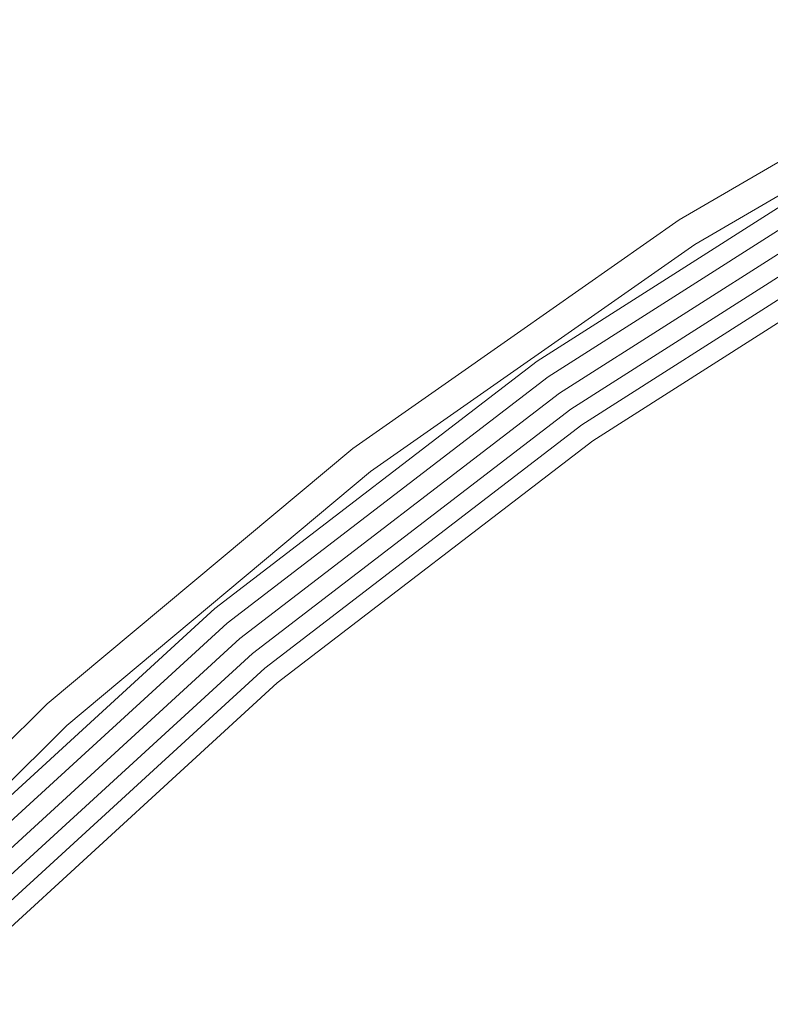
# Model space of a CAD drawing. Header units: millimetres. Extents: x -121 to 130, y -124 to 124.
# Tile 18 of 41: x -82 to -63, y 82 to 107. Entities that reach past the tile are written whole.
import ezdxf

# ---------------------------------------------------------------- set-up
doc = ezdxf.new("R2010")
doc.units = ezdxf.units.MM
doc.header["$LTSCALE"] = 25.4
doc.layers.add('Lighting-Moving Light', color=7, linetype='Continuous', lineweight=5, true_color=0x000000)

# ---------------------------------------------------------------- blocks, each defined once
blk = doc.blocks.new('Group-2-1')
at = {"layer": 'Lighting-Moving Light', "color": 7, "linetype": 'Continuous', "lineweight": 5, "transparency": 33554687}
for points, invisible_edges in [([(-38565.056, 5818.685, -578.545), (-38569.774, 5815.944, -578.545), (-38569.772, 5815.941, -578.48), (-38560.914, 5821.088, -578.48)], 14), ([(-38569.768, 5815.934, -578.415), (-38560.91, 5821.08, -578.415), (-38560.914, 5821.088, -578.48), (-38569.772, 5815.941, -578.48)], 15), ([(-38569.76, 5815.921, -578.352), (-38560.903, 5821.068, -578.352), (-38560.91, 5821.08, -578.415), (-38569.768, 5815.934, -578.415)], 15), ([(-38569.749, 5815.905, -578.29), (-38560.894, 5821.05, -578.29), (-38560.903, 5821.068, -578.352), (-38569.76, 5815.921, -578.352)], 15), ([(-38569.735, 5815.883, -578.23), (-38560.882, 5821.028, -578.23), (-38560.894, 5821.05, -578.29), (-38569.749, 5815.905, -578.29)], 15), ([(-38569.719, 5815.858, -578.172), (-38560.868, 5821.001, -578.172), (-38560.882, 5821.028, -578.23), (-38569.735, 5815.883, -578.23)], 15), ([(-38569.7, 5815.828, -578.117), (-38560.851, 5820.969, -578.117), (-38560.868, 5821.001, -578.172), (-38569.719, 5815.858, -578.172)], 15), ([(-38569.679, 5815.794, -578.066), (-38560.833, 5820.934, -578.066), (-38560.851, 5820.969, -578.117), (-38569.7, 5815.828, -578.117)], 15), ([(-38569.655, 5815.757, -578.018), (-38560.812, 5820.895, -578.018), (-38560.833, 5820.934, -578.066), (-38569.679, 5815.794, -578.066)], 15), ([(-38569.629, 5815.717, -577.974), (-38560.79, 5820.852, -577.974), (-38560.812, 5820.895, -578.018), (-38569.655, 5815.757, -578.018)], 15), ([(-38569.601, 5815.673, -577.935), (-38560.766, 5820.807, -577.935), (-38560.79, 5820.852, -577.974), (-38569.629, 5815.717, -577.974)], 15), ([(-38569.571, 5815.627, -577.9), (-38560.74, 5820.758, -577.9), (-38560.766, 5820.807, -577.935), (-38569.601, 5815.673, -577.935)], 15), ([(-38569.54, 5815.578, -577.87), (-38560.713, 5820.707, -577.87), (-38560.74, 5820.758, -577.9), (-38569.571, 5815.627, -577.9)], 15), ([(-38569.508, 5815.527, -577.845), (-38560.685, 5820.653, -577.845), (-38560.713, 5820.707, -577.87), (-38569.54, 5815.578, -577.87)], 15), ([(-38569.474, 5815.475, -577.825), (-38560.656, 5820.598, -577.825), (-38560.685, 5820.653, -577.845), (-38569.508, 5815.527, -577.845)], 15), ([(-38572.281, 5810.672, -577.8), (-38563.617, 5816.191, -577.8), (-38560.566, 5820.427, -577.8), (-38569.37, 5815.312, -577.8)], 10), ([(-38569.44, 5815.421, -577.811), (-38560.627, 5820.542, -577.811), (-38560.656, 5820.598, -577.825), (-38569.474, 5815.475, -577.825)], 15), ([(-38569.405, 5815.367, -577.803), (-38560.597, 5820.485, -577.803), (-38560.627, 5820.542, -577.811), (-38569.44, 5815.421, -577.811)], 15), ([(-38569.37, 5815.312, -577.8), (-38560.566, 5820.427, -577.8), (-38560.597, 5820.485, -577.803), (-38569.405, 5815.367, -577.803)], 14), ([(-38569.774, 5815.944, -578.545), (-38565.056, 5818.685, -578.545), (-38564.617, 5817.923, -677.312)], 10), ([(-38573.428, 5812.31, -677.312), (-38564.617, 5817.923, -677.312), (-38564.615, 5817.921, -677.355), (-38573.426, 5812.308, -677.355)], 14), ([(-38564.617, 5817.923, -677.312), (-38573.428, 5812.31, -677.312), (-38569.774, 5815.944, -578.545)], 10), ([(-38573.426, 5812.308, -677.355), (-38564.615, 5817.921, -677.355), (-38564.612, 5817.915, -677.397), (-38573.423, 5812.302, -677.397)], 15), ([(-38573.423, 5812.302, -677.397), (-38564.612, 5817.915, -677.397), (-38564.607, 5817.907, -677.438), (-38573.417, 5812.294, -677.438)], 15), ([(-38573.417, 5812.294, -677.438), (-38564.607, 5817.907, -677.438), (-38564.601, 5817.895, -677.478), (-38573.409, 5812.283, -677.478)], 15), ([(-38573.409, 5812.283, -677.478), (-38564.601, 5817.895, -677.478), (-38564.592, 5817.88, -677.518), (-38573.4, 5812.269, -677.518)], 15), ([(-38573.4, 5812.269, -677.518), (-38564.592, 5817.88, -677.518), (-38564.582, 5817.863, -677.555), (-38573.388, 5812.253, -677.555)], 15), ([(-38573.388, 5812.253, -677.555), (-38564.582, 5817.863, -677.555), (-38564.57, 5817.843, -677.591), (-38573.375, 5812.234, -677.591)], 15), ([(-38573.375, 5812.234, -677.591), (-38564.57, 5817.843, -677.591), (-38564.557, 5817.82, -677.624), (-38573.36, 5812.212, -677.624)], 15), ([(-38573.36, 5812.212, -677.624), (-38564.557, 5817.82, -677.624), (-38564.543, 5817.795, -677.655), (-38573.343, 5812.189, -677.655)], 15), ([(-38573.343, 5812.189, -677.655), (-38564.543, 5817.795, -677.655), (-38564.527, 5817.768, -677.684), (-38573.325, 5812.163, -677.684)], 15), ([(-38573.325, 5812.163, -677.684), (-38564.527, 5817.768, -677.684), (-38564.51, 5817.739, -677.71), (-38573.306, 5812.135, -677.71)], 15), ([(-38573.306, 5812.135, -677.71), (-38564.51, 5817.739, -677.71), (-38564.492, 5817.708, -677.733), (-38573.285, 5812.106, -677.733)], 15), ([(-38573.285, 5812.106, -677.733), (-38564.492, 5817.708, -677.733), (-38564.473, 5817.675, -677.752), (-38573.263, 5812.075, -677.752)], 15), ([(-38573.263, 5812.075, -677.752), (-38564.473, 5817.675, -677.752), (-38564.454, 5817.641, -677.769), (-38573.241, 5812.043, -677.769)], 15), ([(-38573.241, 5812.043, -677.769), (-38564.454, 5817.641, -677.769), (-38564.434, 5817.606, -677.782), (-38573.218, 5812.01, -677.782)], 15), ([(-38573.218, 5812.01, -677.782), (-38564.434, 5817.606, -677.782), (-38564.413, 5817.57, -677.792), (-38573.194, 5811.976, -677.792)], 15), ([(-38573.194, 5811.976, -677.792), (-38564.413, 5817.57, -677.792), (-38564.392, 5817.534, -677.798), (-38573.17, 5811.941, -677.798)], 15), ([(-38573.17, 5811.941, -677.798), (-38564.392, 5817.534, -677.798), (-38564.371, 5817.497, -677.8), (-38573.146, 5811.907, -677.8)], 11), ([(-38564.112, 5817.049, -677.8), (-38572.849, 5811.483, -677.8), (-38573.146, 5811.907, -677.8), (-38564.371, 5817.497, -677.8)], 10), ([(-38572.849, 5811.483, -677.8), (-38564.112, 5817.049, -677.8), (-38564.09, 5817.011, -677.798), (-38572.824, 5811.447, -677.798)], 14), ([(-38572.824, 5811.447, -677.798), (-38564.09, 5817.011, -677.798), (-38564.069, 5816.974, -677.793), (-38572.799, 5811.412, -677.793)], 15), ([(-38572.799, 5811.412, -677.793), (-38564.069, 5816.974, -677.793), (-38564.048, 5816.937, -677.783), (-38572.775, 5811.377, -677.783)], 15), ([(-38572.775, 5811.377, -677.783), (-38564.048, 5816.937, -677.783), (-38564.027, 5816.902, -677.77), (-38572.751, 5811.344, -677.77)], 15), ([(-38572.751, 5811.344, -677.77), (-38564.027, 5816.902, -677.77), (-38564.007, 5816.867, -677.754), (-38572.728, 5811.311, -677.754)], 15), ([(-38572.728, 5811.311, -677.754), (-38564.007, 5816.867, -677.754), (-38563.988, 5816.834, -677.734), (-38572.706, 5811.279, -677.734)], 15), ([(-38572.706, 5811.279, -677.734), (-38563.988, 5816.834, -677.734), (-38563.969, 5816.802, -677.711), (-38572.685, 5811.249, -677.711)], 15), ([(-38572.685, 5811.249, -677.711), (-38563.969, 5816.802, -677.711), (-38563.952, 5816.772, -677.684), (-38572.665, 5811.221, -677.684)], 15), ([(-38572.665, 5811.221, -677.684), (-38563.952, 5816.772, -677.684), (-38563.936, 5816.744, -677.655), (-38572.647, 5811.195, -677.655)], 15), ([(-38572.647, 5811.195, -677.655), (-38563.936, 5816.744, -677.655), (-38563.921, 5816.719, -677.624), (-38572.63, 5811.171, -677.624)], 15), ([(-38572.63, 5811.171, -677.624), (-38563.921, 5816.719, -677.624), (-38563.908, 5816.696, -677.589), (-38572.615, 5811.149, -677.589)], 15), ([(-38572.615, 5811.149, -677.589), (-38563.908, 5816.696, -677.589), (-38563.896, 5816.675, -677.553), (-38572.601, 5811.13, -677.553)], 15), ([(-38572.601, 5811.13, -677.553), (-38563.896, 5816.675, -677.553), (-38563.886, 5816.658, -677.515), (-38572.59, 5811.113, -677.515)], 15), ([(-38572.59, 5811.113, -677.515), (-38563.886, 5816.658, -677.515), (-38563.878, 5816.643, -677.475), (-38572.58, 5811.099, -677.475)], 15), ([(-38572.58, 5811.099, -677.475), (-38563.878, 5816.643, -677.475), (-38563.871, 5816.632, -677.433), (-38572.572, 5811.088, -677.433)], 15), ([(-38572.572, 5811.088, -677.433), (-38563.871, 5816.632, -677.433), (-38563.866, 5816.623, -677.391), (-38572.567, 5811.08, -677.391)], 15), ([(-38572.567, 5811.08, -677.391), (-38563.866, 5816.623, -677.391), (-38563.863, 5816.618, -677.348), (-38572.563, 5811.075, -677.348)], 15), ([(-38572.563, 5811.075, -677.348), (-38563.863, 5816.618, -677.348), (-38563.862, 5816.616, -677.305), (-38572.562, 5811.073, -677.305)], 11), ([(-38563.367, 5815.758, -578.305), (-38571.994, 5810.262, -578.305), (-38572.562, 5811.073, -677.305), (-38563.862, 5816.616, -677.305)], 10), ([(-38572.257, 5810.638, -577.802), (-38563.596, 5816.155, -577.802), (-38563.617, 5816.191, -577.8), (-38572.281, 5810.672, -577.8)], 11), ([(-38572.233, 5810.604, -577.807), (-38563.576, 5816.12, -577.807), (-38563.596, 5816.155, -577.802), (-38572.257, 5810.638, -577.802)], 15), ([(-38572.21, 5810.571, -577.815), (-38563.555, 5816.084, -577.815), (-38563.576, 5816.12, -577.807), (-38572.233, 5810.604, -577.807)], 15), ([(-38572.187, 5810.538, -577.827), (-38563.535, 5816.05, -577.827), (-38563.555, 5816.084, -577.815), (-38572.21, 5810.571, -577.815)], 15), ([(-38572.165, 5810.506, -577.843), (-38563.516, 5816.016, -577.843), (-38563.535, 5816.05, -577.827), (-38572.187, 5810.538, -577.827)], 15), ([(-38573.932, 5813.03, -578.545), (-38578.165, 5810.064, -578.545), (-38578.163, 5810.061, -578.48), (-38569.772, 5815.941, -578.48)], 14), ([(-38578.157, 5810.054, -578.415), (-38569.768, 5815.934, -578.415), (-38569.772, 5815.941, -578.48), (-38578.163, 5810.061, -578.48)], 15), ([(-38578.148, 5810.043, -578.352), (-38569.76, 5815.921, -578.352), (-38569.768, 5815.934, -578.415), (-38578.157, 5810.054, -578.415)], 15), ([(-38578.136, 5810.027, -578.29), (-38569.749, 5815.905, -578.29), (-38569.76, 5815.921, -578.352), (-38578.148, 5810.043, -578.352)], 15), ([(-38578.121, 5810.007, -578.23), (-38569.735, 5815.883, -578.23), (-38569.749, 5815.905, -578.29), (-38578.136, 5810.027, -578.29)], 15), ([(-38578.102, 5809.983, -578.172), (-38569.719, 5815.858, -578.172), (-38569.735, 5815.883, -578.23), (-38578.121, 5810.007, -578.23)], 15), ([(-38578.081, 5809.955, -578.117), (-38569.7, 5815.828, -578.117), (-38569.719, 5815.858, -578.172), (-38578.102, 5809.983, -578.172)], 15), ([(-38578.057, 5809.923, -578.066), (-38569.679, 5815.794, -578.066), (-38569.7, 5815.828, -578.117), (-38578.081, 5809.955, -578.117)], 15), ([(-38578.03, 5809.888, -578.018), (-38569.655, 5815.757, -578.018), (-38569.679, 5815.794, -578.066), (-38578.057, 5809.923, -578.066)], 15), ([(-38573.428, 5812.31, -677.312), (-38573.932, 5813.03, -578.545), (-38569.774, 5815.944, -578.545)], 9), ([(-38569.772, 5815.941, -578.48), (-38569.774, 5815.944, -578.545), (-38573.932, 5813.03, -578.545)], 9), ([(-38572.144, 5810.476, -577.861), (-38563.497, 5815.984, -577.861), (-38563.516, 5816.016, -577.843), (-38572.165, 5810.506, -577.843)], 15), ([(-38572.123, 5810.447, -577.882), (-38563.479, 5815.953, -577.882), (-38563.497, 5815.984, -577.861), (-38572.144, 5810.476, -577.861)], 15), ([(-38572.104, 5810.419, -577.907), (-38563.463, 5815.924, -577.907), (-38563.479, 5815.953, -577.882), (-38572.123, 5810.447, -577.882)], 15), ([(-38572.086, 5810.393, -577.934), (-38563.447, 5815.897, -577.934), (-38563.463, 5815.924, -577.907), (-38572.104, 5810.419, -577.907)], 15), ([(-38572.069, 5810.369, -577.963), (-38563.432, 5815.871, -577.963), (-38563.447, 5815.897, -577.934), (-38572.086, 5810.393, -577.934)], 15), ([(-38572.054, 5810.347, -577.995), (-38563.419, 5815.848, -577.995), (-38563.432, 5815.871, -577.963), (-38572.069, 5810.369, -577.963)], 15), ([(-38572.04, 5810.328, -578.029), (-38563.407, 5815.827, -578.029), (-38563.419, 5815.848, -577.995), (-38572.054, 5810.347, -577.995)], 15), ([(-38572.028, 5810.31, -578.065), (-38563.396, 5815.809, -578.065), (-38563.407, 5815.827, -578.029), (-38572.04, 5810.328, -578.029)], 15), ([(-38572.018, 5810.296, -578.103), (-38563.387, 5815.794, -578.103), (-38563.396, 5815.809, -578.065), (-38572.028, 5810.31, -578.065)], 15), ([(-38572.009, 5810.283, -578.141), (-38563.38, 5815.781, -578.141), (-38563.387, 5815.794, -578.103), (-38572.018, 5810.296, -578.103)], 15), ([(-38578.001, 5809.85, -577.974), (-38569.629, 5815.717, -577.974), (-38569.655, 5815.757, -578.018), (-38578.03, 5809.888, -578.018)], 15), ([(-38577.969, 5809.809, -577.935), (-38569.601, 5815.673, -577.935), (-38569.629, 5815.717, -577.974), (-38578.001, 5809.85, -577.974)], 15), ([(-38577.936, 5809.765, -577.9), (-38569.571, 5815.627, -577.9), (-38569.601, 5815.673, -577.935), (-38577.969, 5809.809, -577.935)], 15), ([(-38577.9, 5809.719, -577.87), (-38569.54, 5815.578, -577.87), (-38569.571, 5815.627, -577.9), (-38577.936, 5809.765, -577.9)], 15), ([(-38577.864, 5809.671, -577.845), (-38569.508, 5815.527, -577.845), (-38569.54, 5815.578, -577.87), (-38577.9, 5809.719, -577.87)], 15), ([(-38572.002, 5810.274, -578.181), (-38563.374, 5815.771, -578.181), (-38563.38, 5815.781, -578.141), (-38572.009, 5810.283, -578.141)], 15), ([(-38571.998, 5810.267, -578.222), (-38563.37, 5815.764, -578.222), (-38563.374, 5815.771, -578.181), (-38572.002, 5810.274, -578.181)], 15), ([(-38571.995, 5810.263, -578.263), (-38563.368, 5815.76, -578.263), (-38563.37, 5815.764, -578.222), (-38571.998, 5810.267, -578.222)], 15), ([(-38571.994, 5810.262, -578.305), (-38563.367, 5815.758, -578.305), (-38563.368, 5815.76, -578.263), (-38571.995, 5810.263, -578.263)], 14), ([(-38577.826, 5809.622, -577.825), (-38569.474, 5815.475, -577.825), (-38569.508, 5815.527, -577.845), (-38577.864, 5809.671, -577.845)], 15), ([(-38577.787, 5809.572, -577.811), (-38569.44, 5815.421, -577.811), (-38569.474, 5815.475, -577.825), (-38577.826, 5809.622, -577.825)], 15), ([(-38577.748, 5809.52, -577.803), (-38569.405, 5815.367, -577.803), (-38569.44, 5815.421, -577.811), (-38577.787, 5809.572, -577.811)], 15), ([(-38577.708, 5809.469, -577.8), (-38569.37, 5815.312, -577.8), (-38569.405, 5815.367, -577.803), (-38577.748, 5809.52, -577.803)], 14), ([(-38572.281, 5810.672, -577.8), (-38569.37, 5815.312, -577.8), (-38577.708, 5809.469, -577.8)], 9), ([(-38578.165, 5810.064, -578.545), (-38573.932, 5813.03, -578.545), (-38573.428, 5812.31, -677.312)], 10), ([(-38581.716, 5805.95, -677.312), (-38573.428, 5812.31, -677.312), (-38573.426, 5812.308, -677.355), (-38581.715, 5805.948, -677.355)], 14), ([(-38578.165, 5810.064, -578.545), (-38573.428, 5812.31, -677.312), (-38581.716, 5805.95, -677.312)], 9), ([(-38581.715, 5805.948, -677.355), (-38573.426, 5812.308, -677.355), (-38573.423, 5812.302, -677.397), (-38581.71, 5805.943, -677.397)], 15), ([(-38581.71, 5805.943, -677.397), (-38573.423, 5812.302, -677.397), (-38573.417, 5812.294, -677.438), (-38581.704, 5805.935, -677.438)], 15), ([(-38581.704, 5805.935, -677.438), (-38573.417, 5812.294, -677.438), (-38573.409, 5812.283, -677.478), (-38581.695, 5805.925, -677.478)], 15), ([(-38581.695, 5805.925, -677.478), (-38573.409, 5812.283, -677.478), (-38573.4, 5812.269, -677.518), (-38581.684, 5805.912, -677.518)], 15), ([(-38581.684, 5805.912, -677.518), (-38573.4, 5812.269, -677.518), (-38573.388, 5812.253, -677.555), (-38581.672, 5805.897, -677.555)], 15), ([(-38581.672, 5805.897, -677.555), (-38573.388, 5812.253, -677.555), (-38573.375, 5812.234, -677.591), (-38581.657, 5805.879, -677.591)], 15), ([(-38581.657, 5805.879, -677.591), (-38573.375, 5812.234, -677.591), (-38573.36, 5812.212, -677.624), (-38581.64, 5805.859, -677.624)], 15), ([(-38581.64, 5805.859, -677.624), (-38573.36, 5812.212, -677.624), (-38573.343, 5812.189, -677.655), (-38581.621, 5805.837, -677.655)], 15), ([(-38581.621, 5805.837, -677.655), (-38573.343, 5812.189, -677.655), (-38573.325, 5812.163, -677.684), (-38581.601, 5805.813, -677.684)], 15), ([(-38581.601, 5805.813, -677.684), (-38573.325, 5812.163, -677.684), (-38573.306, 5812.135, -677.71), (-38581.579, 5805.787, -677.71)], 15), ([(-38581.579, 5805.787, -677.71), (-38573.306, 5812.135, -677.71), (-38573.285, 5812.106, -677.733), (-38581.556, 5805.759, -677.733)], 15), ([(-38581.556, 5805.759, -677.733), (-38573.285, 5812.106, -677.733), (-38573.263, 5812.075, -677.752), (-38581.532, 5805.73, -677.752)], 15), ([(-38581.532, 5805.73, -677.752), (-38573.263, 5812.075, -677.752), (-38573.241, 5812.043, -677.769), (-38581.507, 5805.7, -677.769)], 15), ([(-38581.507, 5805.7, -677.769), (-38573.241, 5812.043, -677.769), (-38573.218, 5812.01, -677.782), (-38581.481, 5805.669, -677.782)], 15), ([(-38581.481, 5805.669, -677.782), (-38573.218, 5812.01, -677.782), (-38573.194, 5811.976, -677.792), (-38581.454, 5805.638, -677.792)], 15), ([(-38581.454, 5805.638, -677.792), (-38573.194, 5811.976, -677.792), (-38573.17, 5811.941, -677.798), (-38581.427, 5805.605, -677.798)], 15), ([(-38581.427, 5805.605, -677.798), (-38573.17, 5811.941, -677.798), (-38573.146, 5811.907, -677.8), (-38581.4, 5805.573, -677.8)], 11), ([(-38581.4, 5805.573, -677.8), (-38573.146, 5811.907, -677.8), (-38572.849, 5811.483, -677.8), (-38581.067, 5805.177, -677.8)], 10), ([(-38581.067, 5805.177, -677.8), (-38572.849, 5811.483, -677.8), (-38572.824, 5811.447, -677.798), (-38581.039, 5805.143, -677.798)], 14), ([(-38581.039, 5805.143, -677.798), (-38572.824, 5811.447, -677.798), (-38572.799, 5811.412, -677.793), (-38581.012, 5805.11, -677.793)], 15), ([(-38581.012, 5805.11, -677.793), (-38572.799, 5811.412, -677.793), (-38572.775, 5811.377, -677.783), (-38580.985, 5805.078, -677.783)], 15), ([(-38580.985, 5805.078, -677.783), (-38572.775, 5811.377, -677.783), (-38572.751, 5811.344, -677.77), (-38580.958, 5805.046, -677.77)], 15), ([(-38580.958, 5805.046, -677.77), (-38572.751, 5811.344, -677.77), (-38572.728, 5811.311, -677.754), (-38580.932, 5805.016, -677.754)], 15), ([(-38580.932, 5805.016, -677.754), (-38572.728, 5811.311, -677.754), (-38572.706, 5811.279, -677.734), (-38580.908, 5804.986, -677.734)], 15), ([(-38580.908, 5804.986, -677.734), (-38572.706, 5811.279, -677.734), (-38572.685, 5811.249, -677.711), (-38580.884, 5804.958, -677.711)], 15), ([(-38580.884, 5804.958, -677.711), (-38572.685, 5811.249, -677.711), (-38572.665, 5811.221, -677.684), (-38580.862, 5804.932, -677.684)], 15), ([(-38580.862, 5804.932, -677.684), (-38572.665, 5811.221, -677.684), (-38572.647, 5811.195, -677.655), (-38580.841, 5804.907, -677.655)], 15), ([(-38580.841, 5804.907, -677.655), (-38572.647, 5811.195, -677.655), (-38572.63, 5811.171, -677.624), (-38580.822, 5804.885, -677.624)], 15), ([(-38580.822, 5804.885, -677.624), (-38572.63, 5811.171, -677.624), (-38572.615, 5811.149, -677.589), (-38580.805, 5804.864, -677.589)], 15), ([(-38580.805, 5804.864, -677.589), (-38572.615, 5811.149, -677.589), (-38572.601, 5811.13, -677.553), (-38580.79, 5804.846, -677.553)], 15), ([(-38580.79, 5804.846, -677.553), (-38572.601, 5811.13, -677.553), (-38572.59, 5811.113, -677.515), (-38580.777, 5804.831, -677.515)], 15), ([(-38580.777, 5804.831, -677.515), (-38572.59, 5811.113, -677.515), (-38572.58, 5811.099, -677.475), (-38580.766, 5804.818, -677.475)], 15), ([(-38580.766, 5804.818, -677.475), (-38572.58, 5811.099, -677.475), (-38572.572, 5811.088, -677.433), (-38580.758, 5804.807, -677.433)], 15), ([(-38580.758, 5804.807, -677.433), (-38572.572, 5811.088, -677.433), (-38572.567, 5811.08, -677.391), (-38580.751, 5804.8, -677.391)], 15), ([(-38580.751, 5804.8, -677.391), (-38572.567, 5811.08, -677.391), (-38572.563, 5811.075, -677.348), (-38580.747, 5804.795, -677.348)], 15), ([(-38580.747, 5804.795, -677.348), (-38572.563, 5811.075, -677.348), (-38572.562, 5811.073, -677.305), (-38580.746, 5804.794, -677.305)], 11), ([(-38571.994, 5810.262, -578.305), (-38580.11, 5804.035, -578.305), (-38580.746, 5804.794, -677.305), (-38572.562, 5811.073, -677.305)], 10), ([(-38577.708, 5809.469, -577.8), (-38585.521, 5802.939, -577.8), (-38580.431, 5804.418, -577.8), (-38572.281, 5810.672, -577.8)], 10), ([(-38580.404, 5804.386, -577.802), (-38572.257, 5810.638, -577.802), (-38572.281, 5810.672, -577.8), (-38580.431, 5804.418, -577.8)], 11), ([(-38580.378, 5804.355, -577.807), (-38572.233, 5810.604, -577.807), (-38572.257, 5810.638, -577.802), (-38580.404, 5804.386, -577.802)], 15), ([(-38580.352, 5804.324, -577.815), (-38572.21, 5810.571, -577.815), (-38572.233, 5810.604, -577.807), (-38580.378, 5804.355, -577.807)], 15), ([(-38580.326, 5804.293, -577.827), (-38572.187, 5810.538, -577.827), (-38572.21, 5810.571, -577.815), (-38580.352, 5804.324, -577.815)], 15), ([(-38580.301, 5804.263, -577.843), (-38572.165, 5810.506, -577.843), (-38572.187, 5810.538, -577.827), (-38580.326, 5804.293, -577.827)], 15), ([(-38580.277, 5804.235, -577.861), (-38572.144, 5810.476, -577.861), (-38572.165, 5810.506, -577.843), (-38580.301, 5804.263, -577.843)], 15), ([(-38580.254, 5804.208, -577.882), (-38572.123, 5810.447, -577.882), (-38572.144, 5810.476, -577.861), (-38580.277, 5804.235, -577.861)], 15), ([(-38580.232, 5804.182, -577.907), (-38572.104, 5810.419, -577.907), (-38572.123, 5810.447, -577.882), (-38580.254, 5804.208, -577.882)], 15), ([(-38580.212, 5804.157, -577.934), (-38572.086, 5810.393, -577.934), (-38572.104, 5810.419, -577.907), (-38580.232, 5804.182, -577.907)], 15), ([(-38580.193, 5804.135, -577.963), (-38572.069, 5810.369, -577.963), (-38572.086, 5810.393, -577.934), (-38580.212, 5804.157, -577.934)], 15), ([(-38580.176, 5804.115, -577.995), (-38572.054, 5810.347, -577.995), (-38572.069, 5810.369, -577.963), (-38580.193, 5804.135, -577.963)], 15), ([(-38580.161, 5804.096, -578.029), (-38572.04, 5810.328, -578.029), (-38572.054, 5810.347, -577.995), (-38580.176, 5804.115, -577.995)], 15), ([(-38580.147, 5804.08, -578.065), (-38572.028, 5810.31, -578.065), (-38572.04, 5810.328, -578.029), (-38580.161, 5804.096, -578.029)], 15), ([(-38580.136, 5804.066, -578.103), (-38572.018, 5810.296, -578.103), (-38572.028, 5810.31, -578.065), (-38580.147, 5804.08, -578.065)], 15), ([(-38580.126, 5804.055, -578.141), (-38572.009, 5810.283, -578.141), (-38572.018, 5810.296, -578.103), (-38580.136, 5804.066, -578.103)], 15), ([(-38580.119, 5804.046, -578.181), (-38572.002, 5810.274, -578.181), (-38572.009, 5810.283, -578.141), (-38580.126, 5804.055, -578.141)], 15), ([(-38580.113, 5804.04, -578.222), (-38571.998, 5810.267, -578.222), (-38572.002, 5810.274, -578.181), (-38580.119, 5804.046, -578.181)], 15), ([(-38580.11, 5804.036, -578.263), (-38571.995, 5810.263, -578.263), (-38571.998, 5810.267, -578.222), (-38580.113, 5804.04, -578.222)], 15), ([(-38580.11, 5804.035, -578.305), (-38571.994, 5810.262, -578.305), (-38571.995, 5810.263, -578.263), (-38580.11, 5804.036, -578.263)], 14), ([(-38586.024, 5803.492, -578.48), (-38578.163, 5810.061, -578.48), (-38578.165, 5810.064, -578.545), (-38582.282, 5806.624, -578.545)], 11), ([(-38586.018, 5803.485, -578.415), (-38578.157, 5810.054, -578.415), (-38578.163, 5810.061, -578.48), (-38586.024, 5803.492, -578.48)], 15), ([(-38586.008, 5803.474, -578.352), (-38578.148, 5810.043, -578.352), (-38578.157, 5810.054, -578.415), (-38586.018, 5803.485, -578.415)], 15), ([(-38585.995, 5803.46, -578.29), (-38578.136, 5810.027, -578.29), (-38578.148, 5810.043, -578.352), (-38586.008, 5803.474, -578.352)], 15), ([(-38585.978, 5803.441, -578.23), (-38578.121, 5810.007, -578.23), (-38578.136, 5810.027, -578.29), (-38585.995, 5803.46, -578.29)], 15), ([(-38585.958, 5803.418, -578.172), (-38578.102, 5809.983, -578.172), (-38578.121, 5810.007, -578.23), (-38585.978, 5803.441, -578.23)], 15), ([(-38585.934, 5803.392, -578.117), (-38578.081, 5809.955, -578.117), (-38578.102, 5809.983, -578.172), (-38585.958, 5803.418, -578.172)], 15), ([(-38581.716, 5805.95, -677.312), (-38582.282, 5806.624, -578.545), (-38578.165, 5810.064, -578.545)], 9), ([(-38585.907, 5803.363, -578.066), (-38578.057, 5809.923, -578.066), (-38578.081, 5809.955, -578.117), (-38585.934, 5803.392, -578.117)], 15), ([(-38585.877, 5803.33, -578.018), (-38578.03, 5809.888, -578.018), (-38578.057, 5809.923, -578.066), (-38585.907, 5803.363, -578.066)], 15), ([(-38585.845, 5803.295, -577.974), (-38578.001, 5809.85, -577.974), (-38578.03, 5809.888, -578.018), (-38585.877, 5803.33, -578.018)], 15), ([(-38585.81, 5803.256, -577.935), (-38577.969, 5809.809, -577.935), (-38578.001, 5809.85, -577.974), (-38585.845, 5803.295, -577.974)], 15), ([(-38585.773, 5803.216, -577.9), (-38577.936, 5809.765, -577.9), (-38577.969, 5809.809, -577.935), (-38585.81, 5803.256, -577.935)], 15), ([(-38585.734, 5803.173, -577.87), (-38577.9, 5809.719, -577.87), (-38577.936, 5809.765, -577.9), (-38585.773, 5803.216, -577.9)], 15), ([(-38585.693, 5803.128, -577.845), (-38577.864, 5809.671, -577.845), (-38577.9, 5809.719, -577.87), (-38585.734, 5803.173, -577.87)], 15), ([(-38585.652, 5803.082, -577.825), (-38577.826, 5809.622, -577.825), (-38577.864, 5809.671, -577.845), (-38585.693, 5803.128, -577.845)], 15), ([(-38585.609, 5803.035, -577.811), (-38577.787, 5809.572, -577.811), (-38577.826, 5809.622, -577.825), (-38585.652, 5803.082, -577.825)], 15), ([(-38585.565, 5802.988, -577.803), (-38577.748, 5809.52, -577.803), (-38577.787, 5809.572, -577.811), (-38585.609, 5803.035, -577.811)], 15), ([(-38585.521, 5802.939, -577.8), (-38577.708, 5809.469, -577.8), (-38577.748, 5809.52, -577.803), (-38585.565, 5802.988, -577.803)], 14), ([(-38586.026, 5803.494, -578.545), (-38582.282, 5806.624, -578.545), (-38581.716, 5805.95, -677.312)], 10), ([(-38582.282, 5806.624, -578.545), (-38586.026, 5803.494, -578.545), (-38586.024, 5803.492, -578.48)], 10), ([(-38589.419, 5798.892, -677.312), (-38581.716, 5805.95, -677.312), (-38581.715, 5805.948, -677.355), (-38589.417, 5798.89, -677.355)], 14), ([(-38586.026, 5803.494, -578.545), (-38581.716, 5805.95, -677.312), (-38589.419, 5798.892, -677.312)], 9), ([(-38589.417, 5798.89, -677.355), (-38581.715, 5805.948, -677.355), (-38581.71, 5805.943, -677.397), (-38589.412, 5798.885, -677.397)], 15), ([(-38589.412, 5798.885, -677.397), (-38581.71, 5805.943, -677.397), (-38581.704, 5805.935, -677.438), (-38589.405, 5798.878, -677.438)], 15), ([(-38589.405, 5798.878, -677.438), (-38581.704, 5805.935, -677.438), (-38581.695, 5805.925, -677.478), (-38589.396, 5798.869, -677.478)], 15), ([(-38589.396, 5798.869, -677.478), (-38581.695, 5805.925, -677.478), (-38581.684, 5805.912, -677.518), (-38589.384, 5798.857, -677.518)], 15), ([(-38589.384, 5798.857, -677.518), (-38581.684, 5805.912, -677.518), (-38581.672, 5805.897, -677.555), (-38589.37, 5798.843, -677.555)], 15), ([(-38589.37, 5798.843, -677.555), (-38581.672, 5805.897, -677.555), (-38581.657, 5805.879, -677.591), (-38589.353, 5798.826, -677.591)], 15), ([(-38589.353, 5798.826, -677.591), (-38581.657, 5805.879, -677.591), (-38581.64, 5805.859, -677.624), (-38589.335, 5798.808, -677.624)], 15), ([(-38589.335, 5798.808, -677.624), (-38581.64, 5805.859, -677.624), (-38581.621, 5805.837, -677.655), (-38589.314, 5798.787, -677.655)], 15), ([(-38589.314, 5798.787, -677.655), (-38581.621, 5805.837, -677.655), (-38581.601, 5805.813, -677.684), (-38589.292, 5798.765, -677.684)], 15), ([(-38589.292, 5798.765, -677.684), (-38581.601, 5805.813, -677.684), (-38581.579, 5805.787, -677.71), (-38589.268, 5798.741, -677.71)], 15), ([(-38589.268, 5798.741, -677.71), (-38581.579, 5805.787, -677.71), (-38581.556, 5805.759, -677.733), (-38589.243, 5798.716, -677.733)], 15), ([(-38589.243, 5798.716, -677.733), (-38581.556, 5805.759, -677.733), (-38581.532, 5805.73, -677.752), (-38589.216, 5798.689, -677.752)], 15), ([(-38589.216, 5798.689, -677.752), (-38581.532, 5805.73, -677.752), (-38581.507, 5805.7, -677.769), (-38589.188, 5798.661, -677.769)], 15), ([(-38589.188, 5798.661, -677.769), (-38581.507, 5805.7, -677.769), (-38581.481, 5805.669, -677.782), (-38589.16, 5798.633, -677.782)], 15), ([(-38589.16, 5798.633, -677.782), (-38581.481, 5805.669, -677.782), (-38581.454, 5805.638, -677.792), (-38589.13, 5798.604, -677.792)], 15), ([(-38589.13, 5798.604, -677.792), (-38581.454, 5805.638, -677.792), (-38581.427, 5805.605, -677.798), (-38589.101, 5798.574, -677.798)], 15), ([(-38589.101, 5798.574, -677.798), (-38581.427, 5805.605, -677.798), (-38581.4, 5805.573, -677.8), (-38589.071, 5798.544, -677.8)], 11), ([(-38581.067, 5805.177, -677.8), (-38588.705, 5798.178, -677.8), (-38589.071, 5798.544, -677.8), (-38581.4, 5805.573, -677.8)], 10), ([(-38588.705, 5798.178, -677.8), (-38581.067, 5805.177, -677.8), (-38581.039, 5805.143, -677.798), (-38588.674, 5798.147, -677.798)], 14), ([(-38588.674, 5798.147, -677.798), (-38581.039, 5805.143, -677.798), (-38581.012, 5805.11, -677.793), (-38588.644, 5798.117, -677.793)], 15), ([(-38588.644, 5798.117, -677.793), (-38581.012, 5805.11, -677.793), (-38580.985, 5805.078, -677.783), (-38588.614, 5798.087, -677.783)], 15), ([(-38588.614, 5798.087, -677.783), (-38580.985, 5805.078, -677.783), (-38580.958, 5805.046, -677.77), (-38588.585, 5798.058, -677.77)], 15), ([(-38588.585, 5798.058, -677.77), (-38580.958, 5805.046, -677.77), (-38580.932, 5805.016, -677.754), (-38588.556, 5798.029, -677.754)], 15), ([(-38588.556, 5798.029, -677.754), (-38580.932, 5805.016, -677.754), (-38580.908, 5804.986, -677.734), (-38588.529, 5798.002, -677.734)], 15), ([(-38588.529, 5798.002, -677.734), (-38580.908, 5804.986, -677.734), (-38580.884, 5804.958, -677.711), (-38588.503, 5797.976, -677.711)], 15), ([(-38588.503, 5797.976, -677.711), (-38580.884, 5804.958, -677.711), (-38580.862, 5804.932, -677.684), (-38588.479, 5797.952, -677.684)], 15), ([(-38588.479, 5797.952, -677.684), (-38580.862, 5804.932, -677.684), (-38580.841, 5804.907, -677.655), (-38588.456, 5797.929, -677.655)], 15), ([(-38588.456, 5797.929, -677.655), (-38580.841, 5804.907, -677.655), (-38580.822, 5804.885, -677.624), (-38588.435, 5797.908, -677.624)], 15), ([(-38588.435, 5797.908, -677.624), (-38580.822, 5804.885, -677.624), (-38580.805, 5804.864, -677.589), (-38588.417, 5797.89, -677.589)], 15), ([(-38588.417, 5797.89, -677.589), (-38580.805, 5804.864, -677.589), (-38580.79, 5804.846, -677.553), (-38588.4, 5797.873, -677.553)], 15), ([(-38588.4, 5797.873, -677.553), (-38580.79, 5804.846, -677.553), (-38580.777, 5804.831, -677.515), (-38588.386, 5797.859, -677.515)], 15), ([(-38588.386, 5797.859, -677.515), (-38580.777, 5804.831, -677.515), (-38580.766, 5804.818, -677.475), (-38588.374, 5797.847, -677.475)], 15), ([(-38588.374, 5797.847, -677.475), (-38580.766, 5804.818, -677.475), (-38580.758, 5804.807, -677.433), (-38588.364, 5797.837, -677.433)], 15), ([(-38588.364, 5797.837, -677.433), (-38580.758, 5804.807, -677.433), (-38580.751, 5804.8, -677.391), (-38588.357, 5797.83, -677.391)], 15), ([(-38588.357, 5797.83, -677.391), (-38580.751, 5804.8, -677.391), (-38580.747, 5804.795, -677.348), (-38588.353, 5797.826, -677.348)], 15), ([(-38588.353, 5797.826, -677.348), (-38580.747, 5804.795, -677.348), (-38580.746, 5804.794, -677.305), (-38588.351, 5797.824, -677.305)], 11), ([(-38580.11, 5804.035, -578.305), (-38587.651, 5797.124, -578.305), (-38588.351, 5797.824, -677.305), (-38580.746, 5804.794, -677.305)], 10), ([(-38585.521, 5802.939, -577.8), (-38592.753, 5795.771, -577.8), (-38588.005, 5797.478, -577.8), (-38580.431, 5804.418, -577.8)], 10), ([(-38587.975, 5797.449, -577.802), (-38580.404, 5804.386, -577.802), (-38580.431, 5804.418, -577.8), (-38588.005, 5797.478, -577.8)], 11), ([(-38587.946, 5797.419, -577.807), (-38580.378, 5804.355, -577.807), (-38580.404, 5804.386, -577.802), (-38587.975, 5797.449, -577.802)], 15), ([(-38587.918, 5797.391, -577.815), (-38580.352, 5804.324, -577.815), (-38580.378, 5804.355, -577.807), (-38587.946, 5797.419, -577.807)], 15), ([(-38587.889, 5797.362, -577.827), (-38580.326, 5804.293, -577.827), (-38580.352, 5804.324, -577.815), (-38587.918, 5797.391, -577.815)], 15), ([(-38587.862, 5797.335, -577.843), (-38580.301, 5804.263, -577.843), (-38580.326, 5804.293, -577.827), (-38587.889, 5797.362, -577.827)], 15), ([(-38587.836, 5797.309, -577.861), (-38580.277, 5804.235, -577.861), (-38580.301, 5804.263, -577.843), (-38587.862, 5797.335, -577.843)], 15), ([(-38587.81, 5797.284, -577.882), (-38580.254, 5804.208, -577.882), (-38580.277, 5804.235, -577.861), (-38587.836, 5797.309, -577.861)], 15), ([(-38587.787, 5797.26, -577.907), (-38580.232, 5804.182, -577.907), (-38580.254, 5804.208, -577.882), (-38587.81, 5797.284, -577.882)], 15), ([(-38587.764, 5797.237, -577.934), (-38580.212, 5804.157, -577.934), (-38580.232, 5804.182, -577.907), (-38587.787, 5797.26, -577.907)], 15), ([(-38587.743, 5797.217, -577.963), (-38580.193, 5804.135, -577.963), (-38580.212, 5804.157, -577.934), (-38587.764, 5797.237, -577.934)], 15), ([(-38587.725, 5797.198, -577.995), (-38580.176, 5804.115, -577.995), (-38580.193, 5804.135, -577.963), (-38587.743, 5797.217, -577.963)], 15), ([(-38587.708, 5797.181, -578.029), (-38580.161, 5804.096, -578.029), (-38580.176, 5804.115, -577.995), (-38587.725, 5797.198, -577.995)], 15), ([(-38587.693, 5797.166, -578.065), (-38580.147, 5804.08, -578.065), (-38580.161, 5804.096, -578.029), (-38587.708, 5797.181, -578.029)], 15), ([(-38587.68, 5797.153, -578.103), (-38580.136, 5804.066, -578.103), (-38580.147, 5804.08, -578.065), (-38587.693, 5797.166, -578.065)], 15), ([(-38587.67, 5797.143, -578.141), (-38580.126, 5804.055, -578.141), (-38580.136, 5804.066, -578.103), (-38587.68, 5797.153, -578.103)], 15), ([(-38587.661, 5797.135, -578.181), (-38580.119, 5804.046, -578.181), (-38580.126, 5804.055, -578.141), (-38587.67, 5797.143, -578.141)], 15), ([(-38587.656, 5797.129, -578.222), (-38580.113, 5804.04, -578.222), (-38580.119, 5804.046, -578.181), (-38587.661, 5797.135, -578.181)], 15), ([(-38587.652, 5797.125, -578.263), (-38580.11, 5804.036, -578.263), (-38580.113, 5804.04, -578.222), (-38587.656, 5797.129, -578.222)], 15), ([(-38587.651, 5797.124, -578.305), (-38580.11, 5804.035, -578.305), (-38580.11, 5804.036, -578.263), (-38587.652, 5797.125, -578.263)], 14), ([(-38593.301, 5796.279, -578.48), (-38586.024, 5803.492, -578.48), (-38586.026, 5803.494, -578.545), (-38590.042, 5799.514, -578.545)], 11), ([(-38593.294, 5796.273, -578.415), (-38586.018, 5803.485, -578.415), (-38586.024, 5803.492, -578.48), (-38593.301, 5796.279, -578.48)], 15), ([(-38593.283, 5796.263, -578.352), (-38586.008, 5803.474, -578.352), (-38586.018, 5803.485, -578.415), (-38593.294, 5796.273, -578.415)], 15), ([(-38593.269, 5796.25, -578.29), (-38585.995, 5803.46, -578.29), (-38586.008, 5803.474, -578.352), (-38593.283, 5796.263, -578.352)], 15), ([(-38593.25, 5796.232, -578.23), (-38585.978, 5803.441, -578.23), (-38585.995, 5803.46, -578.29), (-38593.269, 5796.25, -578.29)], 15), ([(-38593.228, 5796.212, -578.172), (-38585.958, 5803.418, -578.172), (-38585.978, 5803.441, -578.23), (-38593.25, 5796.232, -578.23)], 15), ([(-38593.202, 5796.188, -578.117), (-38585.934, 5803.392, -578.117), (-38585.958, 5803.418, -578.172), (-38593.228, 5796.212, -578.172)], 15), ([(-38593.173, 5796.161, -578.066), (-38585.907, 5803.363, -578.066), (-38585.934, 5803.392, -578.117), (-38593.202, 5796.188, -578.117)], 15), ([(-38589.419, 5798.892, -677.312), (-38590.042, 5799.514, -578.545), (-38586.026, 5803.494, -578.545)], 9), ([(-38593.14, 5796.131, -578.018), (-38585.877, 5803.33, -578.018), (-38585.907, 5803.363, -578.066), (-38593.173, 5796.161, -578.066)], 15), ([(-38593.105, 5796.098, -577.974), (-38585.845, 5803.295, -577.974), (-38585.877, 5803.33, -578.018), (-38593.14, 5796.131, -578.018)], 15), ([(-38593.067, 5796.063, -577.935), (-38585.81, 5803.256, -577.935), (-38585.845, 5803.295, -577.974), (-38593.105, 5796.098, -577.974)], 15), ([(-38593.027, 5796.025, -577.9), (-38585.773, 5803.216, -577.9), (-38585.81, 5803.256, -577.935), (-38593.067, 5796.063, -577.935)], 15), ([(-38592.984, 5795.986, -577.87), (-38585.734, 5803.173, -577.87), (-38585.773, 5803.216, -577.9), (-38593.027, 5796.025, -577.9)], 15), ([(-38592.94, 5795.945, -577.845), (-38585.693, 5803.128, -577.845), (-38585.734, 5803.173, -577.87), (-38592.984, 5795.986, -577.87)], 15), ([(-38592.895, 5795.903, -577.825), (-38585.652, 5803.082, -577.825), (-38585.693, 5803.128, -577.845), (-38592.94, 5795.945, -577.845)], 15), ([(-38592.848, 5795.86, -577.811), (-38585.609, 5803.035, -577.811), (-38585.652, 5803.082, -577.825), (-38592.895, 5795.903, -577.825)], 15), ([(-38592.801, 5795.816, -577.803), (-38585.565, 5802.988, -577.803), (-38585.609, 5803.035, -577.811), (-38592.848, 5795.86, -577.811)], 15), ([(-38592.753, 5795.771, -577.8), (-38585.521, 5802.939, -577.8), (-38585.565, 5802.988, -577.803), (-38592.801, 5795.816, -577.803)], 14)]:
    blk.add_3dface(points, dxfattribs=dict(at, invisible_edges=invisible_edges))
at = {"layer": 'Lighting-Moving Light', "color": 0, "flags": 1}
for tag in ['Yoke', 'Body', 'Base', 'Lens']:
    blk.add_attdef(tag, (-23394.144, 17430.034), '', height=0.18, dxfattribs=at)

msp = doc.modelspace()

# ---------------------------------------------------------------- block references
at = {"layer": 'Lighting-Moving Light', "color": 7, "transparency": 33554687}
msp.add_blockref('Group-2-1', (38504.739, -5714.213), dxfattribs=at)

doc.saveas('drawing.dxf')
